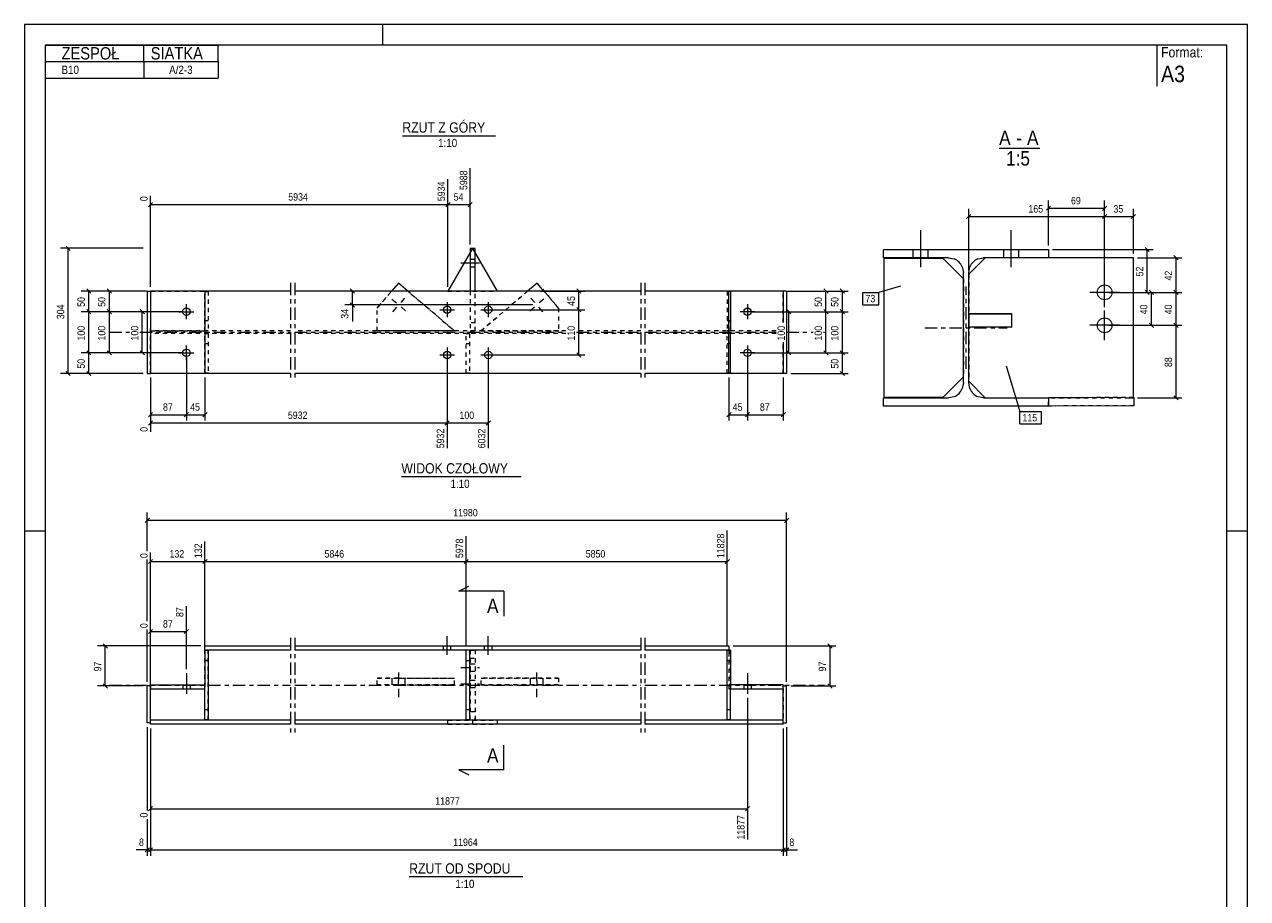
# Model space of a CAD drawing. Header units: millimetres. Extents: x 0 to 297, y 0 to 420.
# Tile 2 of 2: x 0 to 297, y 208 to 420. Entities that reach past the tile are written whole.
import ezdxf

# ---------------------------------------------------------------- set-up
doc = ezdxf.new("R2010")
doc.units = ezdxf.units.MM
for name, pattern in [('XKITLINE00', [0]), ('XKITLINE01', [4, 1, -1, 1, -1]), ('XKITLINE02', [4, 2, -2]), ('XKITLINE03', [6, 3, -1, 1, -1])]:
    doc.linetypes.add(name, pattern=pattern)
for name, color, linetype, lineweight in [('Arkusz rysunku', 3, 'Continuous', 0), ('Element', 2, 'Continuous', 0), ('Inny typ obiektu', 7, 'Continuous', 0), ('Przekrój', 7, 'Continuous', 0), ('Wymiar', 4, 'Continuous', 0), ('Znak elementu', 2, 'Continuous', 0), ('Śruba', 3, 'Continuous', 0)]:
    doc.layers.add(name, color=color, linetype=linetype, lineweight=lineweight)
doc.styles.add('ARIAL', font='ARIAL.TTF')

msp = doc.modelspace()

# ---------------------------------------------------------------- linework, layer by layer
at = {"layer": 'Arkusz rysunku', "linetype": 'XKITLINE00', "lineweight": 0}
for p, q in [((297, 420), (0, 420)), ((0, 420), (0, 0)), ((87, 415), (87, 420)), ((297, 0), (297, 420)), ((292, 415), (5, 415)), ((5, 415), (5, 5)), ((292, 5), (292, 415)), ((5, 297), (0, 297)), ((297, 297), (292, 297))]:
    msp.add_line(p, q, dxfattribs=at)
at = {"layer": 'Element', "linetype": 'XKITLINE01', "lineweight": 0}
for p, q in [((108.81, 365.6), (108.24, 364.62)), ((108.82, 365.6), (108.24, 364.62)), ((109.44, 364.62), (108.87, 365.6)), ((109.44, 364.62), (108.87, 365.6)), ((248.64, 363.38), (233.29, 363.38)), ((229.29, 359.38), (229.29, 333.38)), ((85.62, 351.15), (90.82, 357.23)), ((90.82, 357.23), (104.42, 345.6)), ((110.87, 345.6), (124.47, 357.23)), ((124.47, 357.23), (129.67, 351.15)), ((227.99, 358.28), (227.99, 334.48)), ((30.62, 355.28), (30.62, 346.13)), ((30.62, 355.28), (43.82, 355.28)), ((30.62, 355.28), (30.62, 335.28)), ((43.82, 335.28), (43.82, 355.28)), ((43.82, 345.6), (43.82, 355.2)), ((43.82, 355.2), (44.62, 355.2)), ((44.62, 355.2), (44.62, 345.6)), ((89.15, 355.28), (85.62, 351.15)), ((104.42, 345.61), (93.1, 355.28)), ((114.84, 355.28), (102.84, 355.28)), ((102.84, 355.28), (102.84, 355.28)), ((102.84, 355.28), (114.84, 355.28)), ((108.24, 355.28), (108.24, 345.6)), ((109.44, 345.6), (109.44, 355.28)), ((122.19, 355.28), (110.87, 345.61)), ((114.84, 355.28), (114.84, 355.28)), ((129.67, 351.15), (126.14, 355.28)), ((170.67, 355.2), (170.67, 345.6)), ((171.07, 355.2), (170.67, 355.2)), ((171.07, 335.28), (171.07, 355.28)), ((184.27, 347.64), (184.27, 355.28)), ((184.27, 347.64), (184.27, 355.28)), ((85.62, 345.6), (85.62, 351.15)), ((129.67, 351.15), (129.67, 345.6)), ((44.62, 348.1), (43.82, 348.1)), ((109.44, 347.6), (108.24, 347.6)), ((171.07, 348.1), (170.67, 348.1)), ((171.47, 345.6), (171.47, 348.1)), ((229.29, 349.77), (229.29, 346.57)), ((229.29, 349.77), (233.63, 349.77)), ((30.62, 335.28), (30.62, 346.16)), ((64.62, 345.6), (30.62, 345.6)), ((30.62, 345.6), (43.82, 345.6)), ((64.62, 344.95), (30.62, 344.95)), ((44.62, 345.6), (43.82, 345.6)), ((43.82, 335.35), (43.82, 344.95)), ((43.82, 344.95), (44.62, 344.95)), ((44.62, 344.95), (44.62, 335.35)), ((131.5, 345.6), (65.62, 345.6)), ((131.5, 344.95), (65.62, 344.95)), ((104.42, 345.61), (85.62, 345.61)), ((104.42, 345.6), (85.62, 345.6)), ((104.42, 345.6), (104.42, 345.61)), ((107.25, 335.35), (107.25, 344.95)), ((107.25, 344.95), (108.05, 344.95)), ((108.05, 344.95), (108.05, 335.35)), ((108.24, 345.6), (109.44, 345.6)), ((110.87, 345.6), (110.87, 345.61)), ((110.87, 345.61), (129.67, 345.61)), ((129.67, 345.6), (110.87, 345.6)), ((149.67, 345.6), (134.02, 345.6)), ((149.67, 344.95), (134.02, 344.95)), ((182.5, 345.6), (150.67, 345.6)), ((182.5, 344.95), (150.67, 344.95)), ((171.07, 345.6), (170.67, 345.6)), ((170.67, 335.35), (170.67, 344.95)), ((171.07, 344.95), (170.67, 344.95)), ((229.29, 346.57), (233.63, 346.57)), ((44.62, 342.45), (43.82, 342.45)), ((108.05, 342.45), (107.25, 342.45)), ((171.07, 342.45), (170.67, 342.45)), ((184.27, 335.28), (184.27, 342.92)), ((184.27, 335.28), (184.27, 342.92)), ((64.62, 335.28), (30.62, 335.28)), ((43.82, 335.28), (30.62, 335.28)), ((44.62, 335.35), (43.82, 335.35)), ((149.67, 335.28), (65.62, 335.28)), ((108.05, 335.35), (107.25, 335.35)), ((184.27, 335.28), (150.67, 335.28)), ((171.07, 335.35), (170.67, 335.35)), ((233.29, 329.38), (267.31, 329.38)), ((269.39, 329.44), (248.64, 329.38)), ((248.64, 327.38), (248.64, 329.38)), ((248.64, 329.38), (248.64, 329.38)), ((269.39, 327.44), (248.64, 327.38)), ((269.29, 329.44), (267.31, 329.44)), ((43.82, 268.14), (43.82, 258.73)), ((43.82, 251.19), (43.82, 268.09)), ((43.82, 268.09), (44.62, 268.09)), ((44.62, 251.19), (44.62, 268.09)), ((108.24, 268.14), (108.24, 253.14)), ((108.24, 268.14), (109.44, 268.14)), ((109.44, 268.14), (109.44, 251.14)), ((170.67, 251.19), (170.67, 268.09)), ((170.67, 268.09), (171.47, 268.09)), ((171.07, 268.09), (171.07, 268)), ((171.07, 268.09), (171.07, 268)), ((171.07, 268), (171.07, 267.61)), ((171.07, 267.61), (171.07, 258.73)), ((171.47, 251.19), (171.47, 268.09)), ((44.62, 265.59), (43.82, 265.59)), ((43.82, 265.59), (44.62, 265.59)), ((107.25, 265.59), (108.05, 265.59)), ((108.24, 266.14), (109.44, 266.14)), ((108.24, 251.14), (108.24, 265.82)), ((171.47, 265.59), (170.67, 265.59)), ((170.67, 265.59), (171.47, 265.59)), ((30.62, 258.73), (43.82, 258.73)), ((30.62, 258.73), (43.82, 258.73)), ((30.62, 251.14), (30.62, 258.73)), ((43.82, 258.73), (43.82, 259.73)), ((85.62, 259.73), (85.62, 261.33)), ((85.62, 261.33), (104.42, 261.33)), ((90.82, 261.33), (85.62, 261.33)), ((104.42, 259.73), (85.62, 259.73)), ((85.62, 259.73), (85.62, 259.73)), ((85.62, 259.73), (90.82, 259.73)), ((90.82, 259.73), (90.82, 261.33)), ((90.82, 261.33), (104.42, 261.33)), ((90.82, 259.73), (104.42, 259.73)), ((104.42, 259.73), (104.42, 261.33)), ((110.87, 259.73), (110.87, 261.33)), ((110.87, 261.33), (129.67, 261.33)), ((124.47, 261.33), (110.87, 261.33)), ((129.67, 259.73), (110.87, 259.73)), ((110.87, 259.73), (124.47, 259.73)), ((124.47, 259.73), (124.47, 261.33)), ((129.67, 261.33), (124.47, 261.33)), ((124.47, 259.73), (129.67, 259.73)), ((129.67, 261.33), (129.67, 259.73)), ((129.67, 259.73), (129.67, 259.73)), ((171.07, 258.73), (184.27, 258.73)), ((171.07, 258.73), (184.27, 258.73)), ((171.47, 259.73), (171.47, 258.73)), ((184.27, 258.73), (184.27, 251.14)), ((43.82, 253.69), (44.62, 253.69)), ((43.82, 253.69), (44.62, 253.69)), ((107.25, 253.69), (108.05, 253.69)), ((109.44, 253.14), (108.24, 253.14)), ((170.67, 253.69), (171.47, 253.69)), ((170.67, 253.69), (171.47, 253.69)), ((44.62, 251.19), (43.82, 251.19)), ((108.84, 251.17), (102.84, 251.14)), ((102.84, 250.14), (102.84, 251.14)), ((102.84, 251.14), (114.84, 251.14)), ((102.84, 250.14), (108.84, 250.17)), ((114.84, 250.14), (102.84, 250.14)), ((109.44, 251.14), (108.24, 251.14)), ((108.84, 250.17), (108.84, 251.17)), ((114.84, 251.14), (108.84, 251.17)), ((108.84, 250.17), (114.84, 250.14)), ((109.44, 251.14), (109.44, 251.66)), ((114.84, 250.14), (114.84, 251.14)), ((171.47, 251.19), (170.67, 251.19))]:
    msp.add_line(p, q, dxfattribs=at)
at = {"layer": 'Element', "linetype": 'XKITLINE00', "lineweight": 0}
for p, q in [((108.24, 365.6), (108.24, 355.28)), ((109.44, 365.6), (108.24, 365.6)), ((108.84, 365.66), (108.81, 365.6)), ((108.84, 365.65), (108.82, 365.6)), ((108.87, 365.6), (108.84, 365.66)), ((108.84, 365.66), (108.84, 365.65)), ((108.87, 365.6), (108.84, 365.65)), ((109.44, 355.28), (109.44, 365.6)), ((208.64, 365.38), (248.64, 365.38)), ((208.64, 363.38), (208.64, 365.38)), ((208.64, 365.38), (248.64, 365.38)), ((208.64, 363.38), (208.64, 365.38)), ((248.64, 365.38), (248.64, 363.38)), ((248.64, 365.38), (248.64, 363.38)), ((108.24, 364.62), (102.84, 355.28)), ((108.24, 364.62), (102.84, 355.28)), ((114.84, 355.28), (109.44, 364.62)), ((114.84, 355.28), (109.44, 364.62)), ((224.39, 363.38), (208.64, 363.38)), ((224.39, 363.38), (208.64, 363.38)), ((208.79, 363.28), (222.99, 363.28)), ((208.79, 329.48), (208.79, 363.28)), ((222.99, 363.28), (227.99, 358.28)), ((224.39, 363.38), (225.76, 363.11)), ((224.39, 363.38), (225.76, 363.11)), ((233.29, 363.38), (229.29, 359.38)), ((231.51, 363.11), (232.89, 363.38)), ((231.51, 363.11), (232.89, 363.38)), ((248.64, 363.38), (232.89, 363.38)), ((248.64, 363.38), (232.89, 363.38)), ((269.29, 363.38), (248.64, 363.38)), ((269.29, 329.38), (269.29, 363.38)), ((227.71, 361.16), (227.99, 359.78)), ((227.71, 361.16), (227.99, 359.78)), ((227.99, 332.98), (227.99, 359.78)), ((227.99, 332.98), (227.99, 359.78)), ((229.29, 359.78), (229.56, 361.16)), ((229.29, 359.78), (229.56, 361.16)), ((229.29, 332.98), (229.29, 359.78)), ((229.29, 332.98), (229.29, 359.78)), ((90.82, 357.23), (89.15, 355.28)), ((90.82, 357.23), (90.82, 357.23)), ((93.1, 355.28), (90.82, 357.23)), ((124.47, 357.23), (122.19, 355.28)), ((124.47, 357.23), (124.47, 357.23)), ((126.14, 355.28), (124.47, 357.23)), ((29.82, 355.28), (30.62, 355.28)), ((29.82, 355.28), (29.82, 335.28)), ((64.62, 355.28), (30.62, 355.28)), ((43.82, 355.28), (30.62, 355.28)), ((30.62, 355.28), (30.62, 335.28)), ((43.82, 355.28), (43.82, 335.28)), ((149.67, 355.28), (65.62, 355.28)), ((184.27, 355.28), (150.67, 355.28)), ((171.07, 335.28), (171.07, 355.28)), ((184.27, 355.28), (171.07, 355.28)), ((171.47, 355.2), (171.07, 355.2)), ((171.47, 355.2), (171.47, 345.6)), ((184.27, 355.28), (184.27, 347.64)), ((185.07, 355.28), (184.27, 355.28)), ((185.07, 355.28), (185.07, 335.28)), ((171.47, 348.1), (171.07, 348.1)), ((229.29, 346.57), (229.29, 349.77)), ((229.29, 349.77), (239.79, 349.76)), ((239.79, 349.76), (229.29, 349.77)), ((229.29, 349.77), (229.29, 346.57)), ((239.79, 346.56), (239.79, 349.76)), ((239.79, 346.56), (239.79, 349.76)), ((171.47, 345.6), (171.07, 345.6)), ((171.47, 344.95), (171.07, 344.95)), ((171.47, 335.35), (171.47, 344.95)), ((239.79, 346.56), (229.29, 346.57)), ((229.29, 346.57), (239.79, 346.56)), ((171.47, 342.45), (171.07, 342.45)), ((184.27, 342.92), (184.27, 335.28)), ((29.82, 335.28), (30.62, 335.28)), ((43.82, 335.28), (30.62, 335.28)), ((64.62, 335.28), (43.82, 335.28)), ((149.67, 335.28), (65.62, 335.28)), ((171.07, 335.28), (150.67, 335.28)), ((171.47, 335.35), (171.07, 335.35)), ((184.27, 335.28), (171.07, 335.28)), ((185.07, 335.28), (184.27, 335.28)), ((227.99, 334.48), (222.99, 329.48)), ((227.99, 332.98), (227.71, 331.6)), ((227.99, 332.98), (227.71, 331.6)), ((229.29, 333.38), (233.29, 329.38)), ((229.56, 331.6), (229.29, 332.98)), ((229.56, 331.6), (229.29, 332.98)), ((208.64, 327.38), (208.64, 329.38)), ((208.64, 329.38), (224.39, 329.38)), ((208.64, 327.38), (208.64, 329.38)), ((208.64, 329.38), (224.39, 329.38)), ((248.64, 327.38), (208.64, 327.38)), ((248.64, 327.38), (208.64, 327.38)), ((222.99, 329.48), (208.79, 329.48)), ((225.76, 329.65), (224.39, 329.38)), ((225.76, 329.65), (224.39, 329.38)), ((232.89, 329.38), (231.51, 329.65)), ((232.89, 329.38), (231.51, 329.65)), ((232.89, 329.38), (248.64, 329.38)), ((232.89, 329.38), (248.64, 329.38)), ((267.31, 329.44), (248.64, 329.38)), ((248.64, 329.38), (248.64, 327.38)), ((248.64, 329.38), (248.64, 327.38)), ((248.64, 329.38), (248.64, 327.38)), ((269.39, 327.44), (248.64, 327.38)), ((248.64, 327.38), (248.64, 327.38)), ((267.31, 329.38), (269.29, 329.38)), ((269.39, 329.44), (269.29, 329.44)), ((269.39, 329.44), (269.39, 327.44)), ((43.82, 269.14), (64.62, 269.14)), ((43.82, 268.14), (43.82, 269.14)), ((43.82, 268.14), (43.82, 268.09)), ((64.62, 268.14), (43.82, 268.14)), ((43.82, 268.09), (43.82, 259.73)), ((44.62, 268.09), (43.82, 268.09)), ((44.62, 268.09), (44.62, 251.19)), ((65.62, 269.14), (149.67, 269.14)), ((149.67, 268.14), (65.62, 268.14)), ((107.25, 251.19), (107.25, 268.09)), ((108.05, 268.09), (107.25, 268.09)), ((108.05, 268.09), (108.05, 251.19)), ((150.67, 269.14), (171.07, 269.14)), ((171.07, 268.14), (150.67, 268.14)), ((170.67, 251.19), (170.67, 268.09)), ((171.47, 268.09), (170.67, 268.09)), ((171.07, 269.14), (171.07, 268.09)), ((171.47, 268.09), (171.47, 259.73)), ((29.82, 250.44), (29.82, 259.44)), ((30.62, 259.44), (29.82, 259.44)), ((30.62, 259.73), (30.62, 258.73)), ((30.62, 259.73), (43.82, 259.73)), ((30.62, 250.44), (30.62, 259.44)), ((30.62, 258.73), (43.82, 258.73)), ((43.82, 258.73), (43.82, 259.73)), ((43.82, 251.19), (43.82, 258.73)), ((171.07, 259.73), (171.07, 258.73)), ((184.27, 259.73), (171.07, 259.73)), ((171.07, 258.73), (184.27, 258.73)), ((171.47, 251.19), (171.47, 258.73)), ((184.27, 258.73), (184.27, 259.73)), ((184.27, 250.44), (184.27, 259.44)), ((184.27, 259.44), (185.07, 259.44)), ((185.07, 250.44), (185.07, 259.44)), ((30.62, 250.44), (29.82, 250.44)), ((30.62, 250.14), (30.62, 251.14)), ((64.62, 251.14), (30.62, 251.14)), ((64.62, 250.14), (30.62, 250.14)), ((44.62, 251.19), (43.82, 251.19)), ((149.67, 251.14), (65.62, 251.14)), ((149.67, 250.14), (65.62, 250.14)), ((108.05, 251.19), (107.25, 251.19)), ((184.27, 251.14), (150.67, 251.14)), ((184.27, 250.14), (150.67, 250.14)), ((171.47, 251.19), (170.67, 251.19)), ((184.27, 250.14), (184.27, 251.14)), ((184.27, 250.44), (185.07, 250.44))]:
    msp.add_line(p, q, dxfattribs=at)
at = {"layer": 'Element', "linetype": 'XKITLINE03', "lineweight": 0}
for p, q in [((64.62, 357.28), (64.62, 333.28)), ((65.62, 357.28), (65.62, 333.28)), ((149.67, 357.28), (149.67, 333.28)), ((150.67, 357.28), (150.67, 333.28)), ((228.64, 336.38), (228.64, 356.38)), ((20.62, 345.28), (25.5, 345.28)), ((28.02, 345.28), (64.62, 345.28)), ((65.62, 345.28), (131.5, 345.28)), ((134.02, 345.28), (149.67, 345.28)), ((150.67, 345.28), (182.5, 345.28)), ((185.02, 345.28), (191.5, 345.28)), ((194.02, 345.28), (194.27, 345.28)), ((218.64, 346.38), (238.64, 346.38)), ((64.62, 271.14), (64.62, 248.14)), ((65.62, 271.14), (65.62, 248.14)), ((149.67, 271.14), (149.67, 248.14)), ((150.67, 271.14), (150.67, 248.14)), ((20.62, 259.64), (64.62, 259.64)), ((65.62, 259.64), (149.67, 259.64)), ((150.67, 259.64), (194.27, 259.64))]:
    msp.add_line(p, q, dxfattribs=at)
at = {"layer": 'Element', "linetype": 'XKITLINE00', "lineweight": 0}
for centre, start, end in [((224.39, 359.78), 22.5, 67.5), ((224.39, 359.78), 22.5, 67.5), ((232.89, 359.78), 112.5, 157.5), ((232.89, 359.78), 112.5, 157.5), ((224.39, 332.98), 292.5, 337.5), ((224.39, 332.98), 292.5, 337.5), ((232.89, 332.98), 202.5, 247.5), ((232.89, 332.98), 202.5, 247.5)]:
    msp.add_arc(centre, 3.6, start, end, dxfattribs=at)
at = {"layer": 'Inny typ obiektu', "linetype": 'XKITLINE00', "lineweight": 0}
for p, q in [((5, 415), (47, 415)), ((5, 415), (5, 411)), ((29, 411), (29, 415)), ((47, 411), (47, 415)), ((275, 415), (275, 405)), ((5, 411), (47, 411)), ((5, 411), (5, 407)), ((29, 411), (29, 407)), ((47, 411), (47, 407)), ((5, 407), (47, 407)), ((91.76, 393), (114.36, 393)), ((236.69, 390), (246.57, 390)), ((91.52, 310.26), (120.6, 310.26)), ((93.44, 213.14), (121.03, 213.14))]:
    msp.add_line(p, q, dxfattribs=at)
at = {"layer": 'Przekrój', "linetype": 'XKITLINE00', "lineweight": 0}
for p, q in [((105.44, 282.4), (107.94, 283.65)), ((110.44, 282.4), (105.44, 282.4)), ((116.44, 282.4), (110.44, 282.4)), ((116.44, 282.4), (116.44, 276.4)), ((116.44, 239.07), (116.44, 245.07)), ((105.44, 239.07), (107.94, 237.82)), ((110.44, 239.07), (105.44, 239.07)), ((116.44, 239.07), (110.44, 239.07))]:
    msp.add_line(p, q, dxfattribs=at)
at = {"layer": 'Wymiar', "linetype": 'XKITLINE00', "lineweight": 0}
for p, q in [((108.24, 366.6), (108.24, 385.14)), ((102.84, 356.28), (102.84, 382.44)), ((102.84, 356.28), (102.84, 382.44)), ((30.62, 356.28), (30.62, 378.43)), ((248.64, 366.38), (248.64, 377.24)), ((262.29, 355.97), (262.29, 377.24)), ((31.13, 376.79), (30.11, 375.77)), ((30.62, 376.28), (102.84, 376.28)), ((103.35, 376.79), (102.34, 375.77)), ((103.35, 376.79), (102.34, 375.77)), ((102.84, 376.28), (108.24, 376.28)), ((108.75, 376.79), (107.74, 375.77)), ((229.29, 360.38), (229.29, 375.24)), ((249.15, 375.89), (248.15, 374.89)), ((248.64, 375.38), (262.29, 375.38)), ((262.8, 375.89), (261.78, 374.87)), ((262.29, 355.97), (262.29, 375.24)), ((262.29, 355.97), (262.29, 375.24)), ((269.29, 364.38), (269.29, 375.24)), ((229.8, 373.89), (228.78, 372.87)), ((229.29, 373.38), (262.29, 373.38)), ((262.8, 373.89), (261.78, 372.87)), ((262.8, 373.89), (261.78, 372.87)), ((262.29, 373.38), (269.29, 373.38)), ((269.8, 373.89), (268.78, 372.87)), ((28.82, 365.66), (8.76, 365.66)), ((10.11, 366.17), (11.13, 365.15)), ((10.62, 335.28), (10.62, 365.66)), ((249.64, 365.38), (274.08, 365.38)), ((272.13, 365.89), (273.15, 364.87)), ((272.64, 354.97), (272.64, 365.38)), ((270.29, 363.38), (281.08, 363.38)), ((279.13, 363.89), (280.15, 362.87)), ((279.64, 354.97), (279.64, 363.38)), ((29.62, 355.28), (13.76, 355.28)), ((15.11, 355.79), (16.13, 354.77)), ((15.62, 350.28), (15.62, 355.28)), ((29.62, 355.28), (18.76, 355.28)), ((20.11, 355.79), (21.13, 354.77)), ((20.62, 350.28), (20.62, 355.28)), ((89.88, 355.28), (77.76, 355.28)), ((79.11, 355.79), (80.13, 354.77)), ((79.62, 351.92), (79.62, 355.28)), ((125.41, 355.28), (136.06, 355.28)), ((134.11, 355.79), (135.13, 354.77)), ((134.62, 350.77), (134.62, 355.28)), ((185.27, 355.28), (200.06, 355.28)), ((185.27, 355.28), (196.06, 355.28)), ((194.11, 355.79), (195.13, 354.77)), ((194.62, 350.28), (194.62, 355.28)), ((198.11, 355.79), (199.13, 354.77)), ((198.62, 350.28), (198.62, 355.28)), ((263.29, 354.97), (275.08, 354.97)), ((263.29, 354.97), (274.08, 354.97)), ((263.29, 354.97), (281.08, 354.97)), ((263.29, 354.97), (281.08, 354.97)), ((272.13, 355.48), (273.15, 354.46)), ((273.13, 355.48), (274.15, 354.46)), ((273.64, 346.97), (273.64, 354.97)), ((279.13, 355.48), (280.15, 354.46)), ((279.13, 355.48), (280.15, 354.46)), ((279.64, 346.97), (279.64, 354.97)), ((15.11, 350.79), (16.13, 349.77)), ((15.11, 350.79), (16.13, 349.77)), ((20.11, 350.79), (21.13, 349.77)), ((20.11, 350.79), (21.13, 349.77)), ((28.11, 350.79), (29.13, 349.77)), ((123.41, 351.92), (77.76, 351.92)), ((79.11, 352.43), (80.13, 351.41)), ((79.62, 351.92), (79.62, 347.9)), ((79.62, 351.92), (79.62, 347.9)), ((113.64, 350.77), (136.06, 350.77)), ((113.64, 350.77), (136.06, 350.77)), ((134.11, 351.28), (135.13, 350.27)), ((134.11, 351.28), (135.13, 350.27)), ((134.62, 339.77), (134.62, 350.77)), ((185.11, 350.79), (186.13, 349.77)), ((194.11, 350.79), (195.13, 349.77)), ((194.11, 350.79), (195.13, 349.77)), ((198.11, 350.79), (199.13, 349.77)), ((198.11, 350.79), (199.13, 349.77)), ((38.32, 350.28), (13.76, 350.28)), ((38.32, 350.28), (13.76, 350.28)), ((15.62, 340.28), (15.62, 350.28)), ((38.32, 350.28), (18.76, 350.28)), ((38.32, 350.28), (18.76, 350.28)), ((20.62, 340.28), (20.62, 350.28)), ((38.32, 350.28), (26.76, 350.28)), ((28.62, 340.28), (28.62, 350.28)), ((176.57, 350.28), (200.06, 350.28)), ((176.57, 350.28), (200.06, 350.28)), ((176.57, 350.28), (187.06, 350.28)), ((176.57, 350.28), (196.06, 350.28)), ((176.57, 350.28), (196.06, 350.28)), ((185.62, 340.28), (185.62, 350.28)), ((194.62, 340.28), (194.62, 350.28)), ((198.62, 340.28), (198.62, 350.28)), ((263.29, 346.97), (275.08, 346.97)), ((263.29, 346.97), (281.08, 346.97)), ((263.29, 346.97), (281.08, 346.97)), ((273.13, 347.48), (274.15, 346.46)), ((279.13, 347.48), (280.15, 346.46)), ((279.13, 347.48), (280.15, 346.46)), ((279.64, 329.38), (279.64, 346.97)), ((38.32, 340.28), (13.76, 340.28)), ((38.32, 340.28), (13.76, 340.28)), ((15.11, 340.79), (16.13, 339.77)), ((15.11, 340.79), (16.13, 339.77)), ((15.62, 335.28), (15.62, 340.28)), ((38.32, 340.28), (18.76, 340.28)), ((20.11, 340.79), (21.13, 339.77)), ((38.32, 340.28), (26.76, 340.28)), ((28.11, 340.79), (29.13, 339.77)), ((39.32, 339.28), (39.32, 323.84)), ((39.32, 339.28), (39.32, 323.84)), ((102.64, 338.77), (102.64, 317.12)), ((102.64, 338.77), (102.64, 317.12)), ((112.64, 338.77), (112.64, 317.12)), ((113.64, 339.77), (136.06, 339.77)), ((134.11, 340.28), (135.13, 339.27)), ((175.57, 339.28), (175.57, 323.84)), ((175.57, 339.28), (175.57, 323.84)), ((176.57, 340.28), (200.06, 340.28)), ((176.57, 340.28), (200.06, 340.28)), ((176.57, 340.28), (187.06, 340.28)), ((176.57, 340.28), (196.06, 340.28)), ((185.11, 340.79), (186.13, 339.77)), ((194.11, 340.79), (195.13, 339.77)), ((198.11, 340.79), (199.13, 339.77)), ((198.11, 340.79), (199.13, 339.77)), ((198.62, 335.28), (198.62, 340.28)), ((10.11, 335.79), (11.13, 334.77)), ((15.11, 335.79), (16.13, 334.77)), ((198.11, 335.79), (199.13, 334.77)), ((28.82, 335.28), (8.76, 335.28)), ((28.82, 335.28), (13.76, 335.28)), ((30.62, 334.28), (30.62, 321.12)), ((30.62, 334.28), (30.62, 323.84)), ((43.82, 334.28), (43.82, 323.84)), ((171.07, 334.28), (171.07, 323.84)), ((184.27, 334.28), (184.27, 323.84)), ((186.07, 335.28), (200.06, 335.28)), ((279.13, 329.89), (280.15, 328.87)), ((270.29, 329.38), (281.08, 329.38)), ((31.13, 325.79), (30.11, 324.77)), ((31.13, 323.79), (30.11, 322.77)), ((30.62, 325.28), (39.32, 325.28)), ((39.83, 325.79), (38.81, 324.77)), ((39.83, 325.79), (38.81, 324.77)), ((39.32, 325.28), (43.82, 325.28)), ((44.33, 325.79), (43.31, 324.77)), ((103.15, 323.79), (102.14, 322.77)), ((103.15, 323.79), (102.18, 322.82)), ((113.15, 323.79), (112.14, 322.77)), ((171.58, 325.79), (170.56, 324.77)), ((171.07, 325.28), (175.57, 325.28)), ((176.08, 325.79), (175.06, 324.77)), ((176.08, 325.79), (175.06, 324.77)), ((175.57, 325.28), (184.27, 325.28)), ((184.78, 325.79), (183.76, 324.77)), ((30.62, 323.28), (102.64, 323.28)), ((102.64, 323.28), (112.64, 323.28)), ((30.33, 300.15), (29.31, 299.13)), ((29.82, 292.15), (29.82, 301.5)), ((185.58, 300.15), (184.56, 299.13)), ((185.07, 260.44), (185.07, 301.5)), ((29.82, 299.64), (185.07, 299.64)), ((170.67, 269.09), (170.67, 297.13)), ((43.82, 269.09), (43.82, 294.46)), ((43.82, 269.09), (43.82, 294.46)), ((107.25, 269.09), (107.25, 295.8)), ((107.25, 269.09), (107.25, 295.8)), ((30.62, 259.73), (30.62, 291.79)), ((29.82, 275.15), (29.82, 290.1)), ((31.13, 290.15), (30.11, 289.13)), ((30.62, 289.64), (43.82, 289.64)), ((44.33, 290.15), (43.31, 289.13)), ((44.33, 290.15), (43.31, 289.13)), ((43.82, 289.64), (107.25, 289.64)), ((107.75, 290.15), (106.74, 289.13)), ((107.75, 290.15), (106.74, 289.13)), ((107.25, 289.64), (170.67, 289.64)), ((171.18, 290.15), (170.16, 289.13)), ((39.32, 263.53), (39.32, 278.83)), ((30.62, 259.73), (30.62, 274.79)), ((29.82, 260.44), (29.82, 273.1)), ((31.13, 273.15), (30.11, 272.13)), ((30.62, 272.64), (39.32, 272.64)), ((39.83, 273.15), (38.81, 272.13)), ((42.82, 269.14), (17.76, 269.14)), ((19.11, 269.65), (20.13, 268.63)), ((19.62, 259.44), (19.62, 269.14)), ((172.07, 269.14), (197.06, 269.14)), ((195.11, 269.65), (196.13, 268.63)), ((195.62, 259.44), (195.62, 269.14)), ((28.82, 259.44), (17.76, 259.44)), ((19.11, 259.95), (20.13, 258.93)), ((186.07, 259.44), (197.06, 259.44)), ((195.11, 259.95), (196.13, 258.93)), ((175.57, 256.53), (175.57, 222.14)), ((29.82, 249.44), (29.82, 229.18)), ((30.62, 249.14), (30.62, 218.2)), ((30.62, 249.14), (30.62, 218.2)), ((30.62, 249.14), (30.62, 227.48)), ((184.27, 249.14), (184.27, 218.2)), ((184.27, 249.14), (184.27, 218.2)), ((185.07, 249.44), (185.07, 218.2)), ((31.13, 230.15), (30.11, 229.13)), ((30.62, 229.64), (175.57, 229.64)), ((176.08, 230.15), (175.06, 229.13)), ((29.82, 227.12), (29.82, 218.2)), ((30.33, 220.15), (29.31, 219.13)), ((31.13, 220.15), (30.11, 219.13)), ((31.13, 220.15), (30.11, 219.13)), ((184.78, 220.15), (183.76, 219.13)), ((184.78, 220.15), (183.76, 219.13)), ((185.58, 220.15), (184.56, 219.13)), ((29.82, 219.64), (27.13, 219.64)), ((29.82, 219.64), (27.13, 219.64)), ((29.82, 219.64), (30.62, 219.64)), ((30.62, 219.64), (184.27, 219.64)), ((184.27, 219.64), (185.07, 219.64)), ((185.07, 219.64), (187.75, 219.64)), ((185.07, 219.64), (187.75, 219.64))]:
    msp.add_line(p, q, dxfattribs=at)
at = {"layer": 'Znak elementu', "linetype": 'XKITLINE00', "lineweight": 0}
for p, q in [((212.69, 356.46), (207.49, 354.96)), ((203.62, 354.96), (207.49, 354.96)), ((203.62, 351.96), (203.62, 354.96)), ((207.49, 351.96), (207.49, 354.96)), ((203.62, 351.96), (207.49, 351.96)), ((238.37, 337.11), (241.74, 326.05)), ((241.74, 326.05), (246.94, 326.05)), ((241.74, 323.05), (241.74, 326.05)), ((246.94, 323.05), (246.94, 326.05)), ((241.74, 323.05), (246.94, 323.05))]:
    msp.add_line(p, q, dxfattribs=at)
at = {"layer": 'Śruba', "linetype": 'XKITLINE00', "lineweight": 0}
for p, q in [((217.63, 361.08), (217.63, 370.08)), ((217.63, 361.08), (217.63, 370.08)), ((239.63, 361.08), (239.63, 370.08)), ((239.63, 361.08), (239.63, 370.08)), ((215.83, 363.38), (215.83, 365.38)), ((215.83, 363.38), (215.83, 365.38)), ((219.43, 363.38), (219.43, 365.38)), ((219.43, 363.38), (219.43, 365.38)), ((237.83, 363.38), (237.83, 365.38)), ((237.83, 363.38), (237.83, 365.38)), ((241.43, 363.38), (241.43, 365.38)), ((241.43, 363.38), (241.43, 365.38)), ((108.24, 363.01), (109.44, 363.01)), ((108.24, 363), (109.44, 363)), ((105.99, 362.11), (110.49, 362.11)), ((105.99, 362.1), (110.49, 362.1)), ((108.24, 361.2), (109.44, 361.2)), ((108.24, 361.2), (109.44, 361.2)), ((262.29, 351.37), (262.29, 358.57)), ((92.31, 353.59), (91.36, 352.48)), ((122.98, 353.59), (123.93, 352.48)), ((265.89, 354.97), (258.69, 354.97)), ((39.32, 348.48), (39.32, 352.08)), ((89.21, 353.35), (90.32, 352.4)), ((89.45, 350.25), (90.4, 351.36)), ((92.55, 350.49), (91.44, 351.44)), ((100.84, 350.77), (104.44, 350.77)), ((102.64, 352.57), (102.64, 348.97)), ((110.84, 350.77), (114.44, 350.77)), ((112.64, 352.57), (112.64, 348.97)), ((122.74, 350.49), (123.85, 351.44)), ((125.84, 350.25), (124.89, 351.36)), ((126.08, 353.35), (124.97, 352.4)), ((175.57, 352.08), (175.57, 348.48)), ((262.29, 343.37), (262.29, 350.57)), ((37.52, 350.28), (41.12, 350.28)), ((177.37, 350.28), (173.77, 350.28)), ((265.89, 346.97), (258.69, 346.97)), ((39.32, 338.48), (39.32, 342.08)), ((102.64, 341.57), (102.64, 337.97)), ((112.64, 341.57), (112.64, 337.97)), ((175.57, 342.08), (175.57, 338.48)), ((37.52, 340.28), (41.12, 340.28)), ((100.84, 339.77), (104.44, 339.77)), ((110.84, 339.77), (114.44, 339.77)), ((177.37, 340.28), (173.77, 340.28)), ((102.64, 266.99), (102.64, 271.49)), ((102.64, 266.99), (102.64, 271.49)), ((112.64, 266.99), (112.64, 271.49)), ((112.64, 266.99), (112.64, 271.49)), ((101.74, 268.14), (101.74, 269.14)), ((101.74, 268.14), (101.74, 269.14)), ((103.54, 268.14), (103.54, 269.14)), ((103.54, 268.14), (103.54, 269.14)), ((111.74, 268.14), (111.74, 269.14)), ((111.74, 268.14), (111.74, 269.14)), ((113.54, 268.14), (113.54, 269.14)), ((113.54, 268.14), (113.54, 269.14)), ((39.32, 262.53), (39.32, 257.53)), ((39.32, 262.53), (39.32, 257.53)), ((175.57, 262.53), (175.57, 257.53)), ((175.57, 262.53), (175.57, 257.53)), ((38.42, 259.73), (38.42, 258.73)), ((38.42, 259.73), (38.42, 258.73)), ((40.22, 259.73), (40.22, 258.73)), ((40.22, 259.73), (40.22, 258.73)), ((174.67, 259.73), (174.67, 258.73)), ((174.67, 259.73), (174.67, 258.73)), ((176.47, 259.73), (176.47, 258.73)), ((176.47, 259.73), (176.47, 258.73))]:
    msp.add_line(p, q, dxfattribs=at)
at = {"layer": 'Śruba', "linetype": 'XKITLINE02', "lineweight": 0}
for p, q in [((108.24, 264.83), (109.44, 264.83)), ((90.88, 256.73), (90.88, 262.73)), ((105.99, 263.93), (110.49, 263.93)), ((108.24, 263.03), (109.44, 263.03)), ((124.41, 256.73), (124.41, 262.73)), ((89.33, 259.73), (89.33, 261.33)), ((92.43, 259.73), (92.43, 261.33)), ((105.99, 259.93), (110.49, 259.93)), ((108.24, 260.83), (109.44, 260.83)), ((108.24, 259.03), (109.44, 259.03)), ((122.86, 259.73), (122.86, 261.33)), ((125.96, 259.73), (125.96, 261.33))]:
    msp.add_line(p, q, dxfattribs=at)
at = {"layer": 'Śruba', "linetype": 'XKITLINE00', "lineweight": 0}
for centre, radius in [((262.29, 354.97), 1.8), ((39.32, 350.28), 0.9), ((102.64, 350.77), 0.9), ((112.64, 350.77), 0.9), ((175.57, 350.28), 0.9), ((262.29, 346.97), 1.8), ((39.32, 340.28), 0.9), ((102.64, 339.77), 0.9), ((112.64, 339.77), 0.9), ((175.57, 340.28), 0.9)]:
    msp.add_circle(centre, radius, dxfattribs=at)

# ---------------------------------------------------------------- texts
at = {"layer": 'Inny typ obiektu', "style": 'ARIAL', "width": 0.85}
for s, height, p in [('ZESPÓŁ', 3, (9, 411.5)), ('SIATKA', 3, (30.66, 411.5)), ('Format:', 2.5, (276, 412)), ('B10', 2, (9, 408)), ('A/2-3', 2, (35.15, 408)), ('A3', 4, (276, 406)), ('RZUT Z GÓRY', 2.5, (91.76, 393.75)), ('1:10', 2, (100.46, 390.25)), ('A', 3.5, (236.69, 390.75)), ('-', 3.5, (240.85, 390.75)), ('A', 3.5, (243.46, 390.75)), ('1:5', 3.5, (238.38, 385.75)), ('WIDOK CZOŁOWY', 2.5, (91.52, 311.01)), ('1:10', 2, (103.46, 307.51)), ('RZUT OD SPODU', 2.5, (93.44, 213.89)), ('1:10', 2, (104.64, 210.39))]:
    msp.add_text(s, height=height, dxfattribs=at).set_placement(p)
at = {"layer": 'Przekrój', "style": 'ARIAL', "width": 0.85}
for p in [(112.33, 277.15), (112.33, 240.82)]:
    msp.add_text('A', height=3.5, dxfattribs=at).set_placement(p)
at = {"layer": 'Wymiar', "style": 'ARIAL', "width": 0.85}
for s, rotation, p in [('5988', 90.0002, (107.52, 379.8)), ('5934', 90.0002, (102.12, 377.1)), ('0', 90.0002, (29.9, 377.1)), ('52', 90.0002, (271.68, 358.84)), ('42', 90.0002, (278.68, 357.84)), ('50', 90.0002, (14.66, 351.45)), ('50', 90.0002, (19.66, 351.45)), ('45', 90.0002, (133.66, 351.69)), ('50', 90.0002, (193.66, 351.45)), ('50', 90.0002, (197.66, 351.45)), ('304', 90.0002, (9.66, 348.46)), ('34', 90.0002, (78.66, 348.57)), ('40', 89.9888, (272.68, 349.64)), ('40', 90.0002, (278.68, 349.64)), ('100', 90.0002, (14.66, 343.28)), ('100', 90.0002, (19.66, 343.28)), ('100', 90.0117, (27.66, 343.28)), ('110', 90.0002, (133.66, 343.27)), ('100', 89.9888, (184.66, 343.28)), ('100', 90.0002, (193.66, 343.28)), ('100', 90.0002, (197.66, 343.28)), ('50', 90.0002, (14.66, 336.45)), ('50', 90.0002, (197.66, 336.45)), ('88', 90.0002, (278.68, 336.84)), ('0', 90.0002, (29.9, 321.12)), ('5932', 90.0002, (101.92, 317.12)), ('6032', 90.0002, (111.92, 317.12)), ('5978', 90.0002, (106.53, 290.46)), ('11828', 90.0002, (169.95, 290.46)), ('0', 90.0002, (29.9, 290.46)), ('132', 90.0002, (43.1, 290.46)), ('87', 90.0002, (38.6, 276.16)), ('0', 90.0002, (29.9, 273.46)), ('97', 90.0002, (18.66, 262.95)), ('97', 90.0002, (194.66, 262.95)), ('0', 90.0002, (29.9, 227.48)), ('11877', 90.0002, (174.85, 222.14))]:
    msp.add_text(s, height=1.8, rotation=rotation, dxfattribs=at).set_placement(p)
for s, p in [('5934', (64.06, 377.24)), ('54', (104.21, 377.24)), ('69', (254.13, 376.34)), ('165', (243.79, 374.34)), ('35', (264.45, 374.34)), ('87', (33.64, 326.24)), ('45', (40.24, 326.24)), ('45', (171.98, 326.24)), ('87', (178.58, 326.24)), ('5932', (63.96, 324.24)), ('100', (105.64, 324.24)), ('11980', (104.11, 300.6)), ('132', (35.22, 290.6)), ('5846', (72.86, 290.6)), ('5850', (136.29, 290.6)), ('87', (33.63, 273.6)), ('11877', (99.76, 230.6)), ('8', (27.81, 220.6)), ('11964', (104.11, 220.6)), ('8', (185.74, 220.6))]:
    msp.add_text(s, height=1.8, dxfattribs=at).set_placement(p)
at = {"layer": 'Znak elementu', "style": 'ARIAL', "width": 0.85}
for s, p in [('73', (204.22, 352.56)), ('115', (242.34, 323.65))]:
    msp.add_text(s, height=1.8, dxfattribs=at).set_placement(p)

doc.saveas('drawing.dxf')
